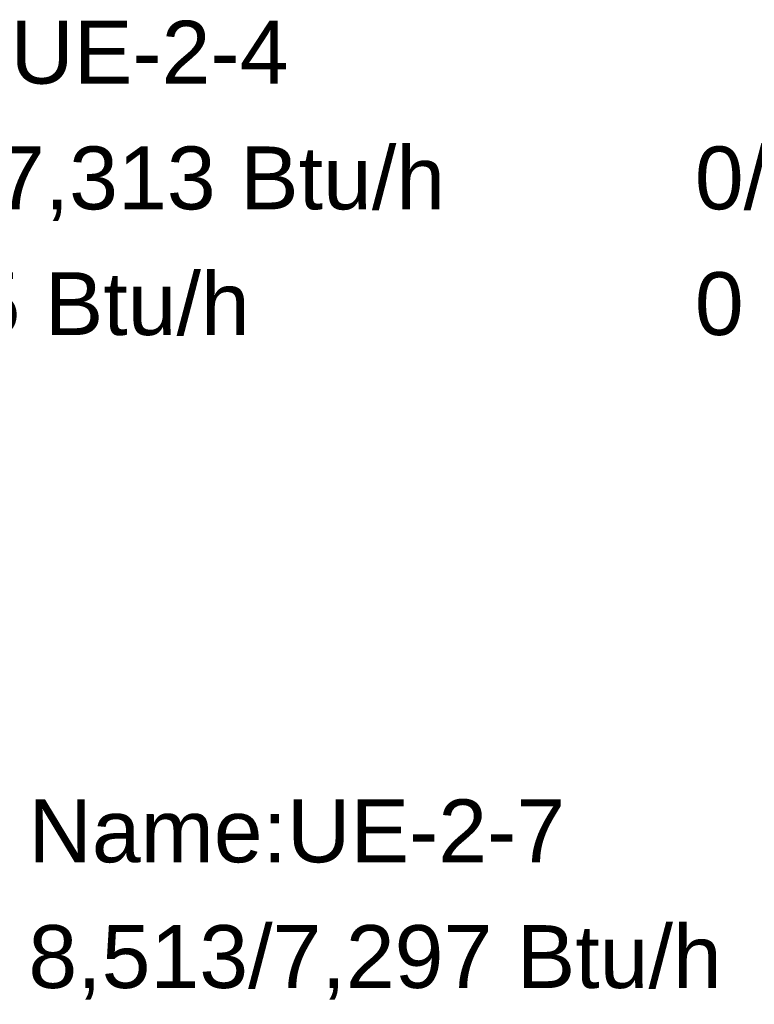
# Model space of a CAD drawing. Header units: metres. Extents: x -16.6 to 21.6, y -13.6 to 21.
# Tile 27 of 29: x 18.7 to 19.9, y 8.2 to 9.7. Entities that reach past the tile are written whole.
import ezdxf

# ---------------------------------------------------------------- set-up
doc = ezdxf.new("R2010")
doc.units = ezdxf.units.M
doc.layers.add('UC-3_dwg', color=7, linetype='Continuous', lineweight=18, true_color=0x767676)
doc.styles.add('Arial', font='arial.ttf', dxfattribs={"height": 0.1})

# ---------------------------------------------------------------- blocks, each defined once
blk = doc.blocks.new('UC-3_dwg__U41-1115278-DIAGRAMA FRIGORÍFICO UC-3')
at = {"lineweight": 18, "char_height": 0.1, "attachment_point": 1, "line_spacing_factor": 0.941778, "style": 'Arial'}
for s, insert, width in [('Name:UE-2-4', (26.51, -10.1463), 1.018619), ('8,532/7,313 Btu/h', (26.51, -10.3463), 1.321021), ('0/0 Btu/h(0,0%/0,0%)', (28.01, -10.3463), 1.587919), ('10,685 Btu/h', (26.51, -10.5463), 0.948833), ('0 Btu/h(0,0%)', (28.01, -10.5463), 1.021067)]:
    blk.add_mtext(s, dxfattribs=dict(at, insert=insert, width=width))
blk = doc.blocks.new('UC-3_dwg-1115257-DIAGRAMA FRIGORÍFICO UC-3')
blk.add_blockref('UC-3_dwg__U41-1115278-DIAGRAMA FRIGORÍFICO UC-3', (0, 0))
at = {"lineweight": 18, "char_height": 0.1, "attachment_point": 1, "line_spacing_factor": 0.941778, "style": 'Arial'}
for s, insert, width in [('Name:UE-2-7', (26.95, -11.3853), 1.018619), ('8,513/7,297 Btu/h', (26.95, -11.5853), 1.321021)]:
    blk.add_mtext(s, dxfattribs=dict(at, insert=insert, width=width))

msp = doc.modelspace()

# ---------------------------------------------------------------- block references
at = {"layer": 'UC-3_dwg', "color": 7}
msp.add_blockref('UC-3_dwg-1115257-DIAGRAMA FRIGORÍFICO UC-3', (-8.2514, 19.8877), dxfattribs=at)

doc.saveas('drawing.dxf')
